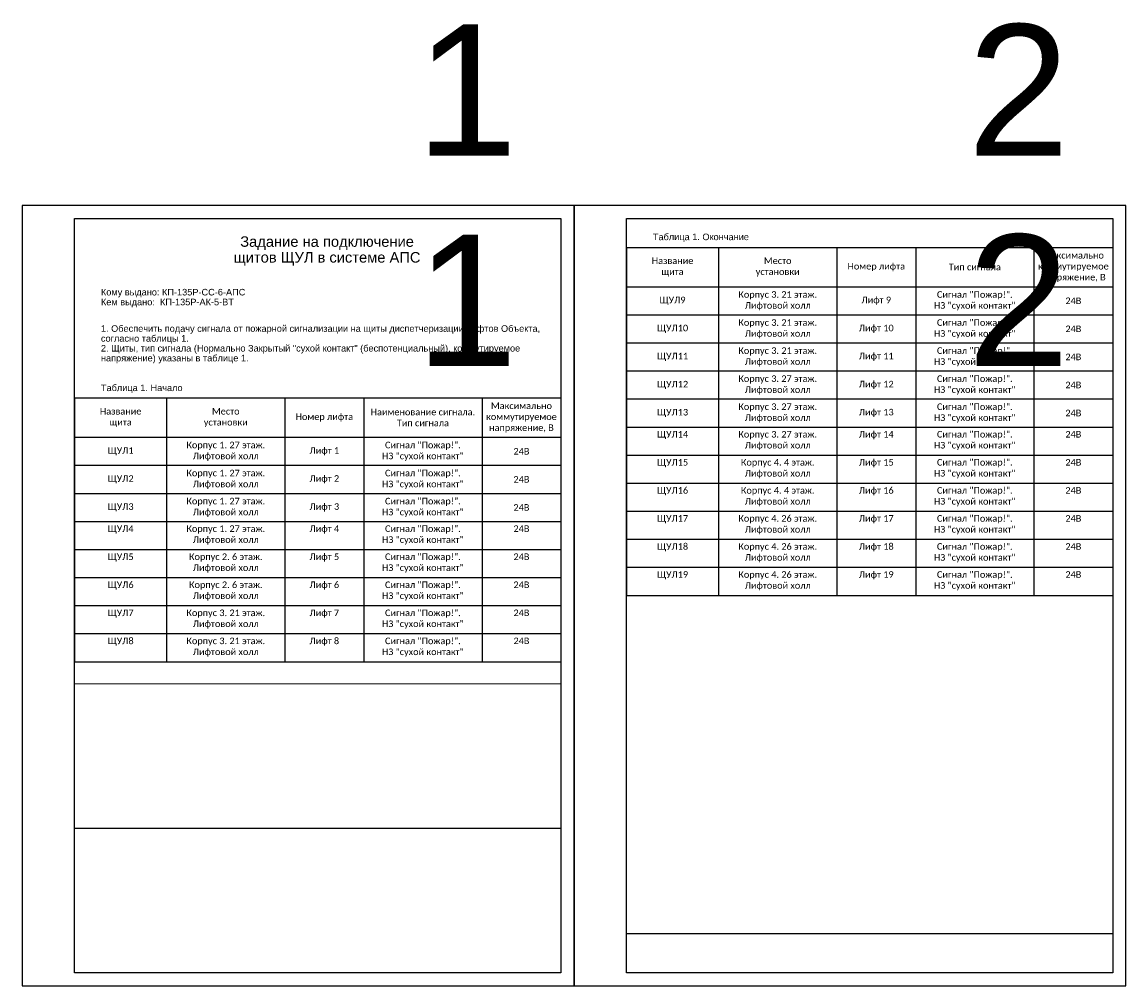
# Model space of a CAD drawing. Header units: millimetres. Extents: x 0 to 420, y 0 to 367.
import ezdxf
from ezdxf.enums import TextEntityAlignment as Align

# ---------------------------------------------------------------- set-up
doc = ezdxf.new("R2010")
doc.units = ezdxf.units.MM
doc.layers.add('AE_Нумерация_листов', color=21, linetype='Continuous', lineweight=13, plot=False)
doc.styles.add('CP.Text', font='arial.ttf')
doc.styles.get("Standard").update_dxf_attribs({"font": 'arial.ttf'})

# ---------------------------------------------------------------- blocks, each defined once
blk = doc.blocks.new('*T2')
at = {"linetype": 'ByBlock', "lineweight": -2, "transparency": 16777216}
for p, q in [((0, 0), (185, 0)), ((0, 0), (0, -47.02)), ((35, 0), (35, -47.02)), ((80, 0), (80, -47.02)), ((110, 0), (110, -47.02)), ((155, 0), (155, -47.02)), ((185, 0), (185, -47.02)), ((0, -15), (185, -15)), ((0, -25.67), (185, -25.67)), ((0, -36.35), (185, -36.35)), ((0, -47.02), (185, -47.02))]:
    blk.add_line(p, q, dxfattribs=at)
at = {"color": 0, "linetype": 'ByBlock', "lineweight": -2, "transparency": 16777216}
for p, q in [((0, -47.02), (0, -100.39)), ((35, -47.02), (35, -100.39)), ((80, -47.02), (80, -100.39)), ((110, -47.02), (110, -100.39)), ((155, -47.02), (155, -100.39)), ((185, -47.02), (185, -100.39)), ((0, -57.7), (185, -57.7)), ((0, -68.37), (185, -68.37)), ((0, -79.05), (185, -79.05)), ((0, -89.72), (185, -89.72)), ((0, -100.39), (185, -100.39))]:
    blk.add_line(p, q, dxfattribs=at)
at = {"color": 0, "transparency": 16777216, "char_height": 2.5, "style": 'CP.Text'}
for s, insert, width, attachment_point in [('{\\fCalibri|b0|i0|c0;Название^Jщита', (17.5, -7.5), 32, 5), ('{\\fCalibri|b0|i0|c0;Место^Jустановки', (57.5, -7.5), 42, 5), ('{\\fCalibri|b0|i0|c0;Наименование сигнала.^JТип сигнала', (132.5, -7.5), 42, 5), ('{\\fCalibri|b0|i0|c0;Максимально коммутируемое напряжение, В', (170, -7.5), 27, 5), ('{\\fCalibri|b0|i0|c0;Номер лифта', (95, -7.5), 27, 5), ('{\\fCalibri|b0|i0|c0;ЩУЛ1', (17.5, -20.34), 32, 5), ('{\\fCalibri|b0|i0|c0;Корпус 1. 27 этаж.^JЛифтовой холл', (57.5, -20.34), 42, 5), ('{\\fCalibri|b0|i0|c0;Лифт 1', (95, -20.34), 27, 5), ('{\\fCalibri|b0|i0|c0;Сигнал "Пожар!".^JНЗ "сухой контакт"', (132.5, -20.34), 42, 5), ('{\\fCalibri|b0|i0|c0;24В', (170, -20.34), 27, 5), ('{\\fCalibri|b0|i0|c0;Корпус 1. 27 этаж.^JЛифтовой холл', (57.5, -31.01), 42, 5), ('{\\fCalibri|b0|i0|c0;Сигнал "Пожар!".^JНЗ "сухой контакт"', (132.5, -31.01), 42, 5), ('{\\fCalibri|b0|i0|c0;ЩУЛ2', (17.5, -31.01), 32, 5), ('{\\fCalibri|b0|i0|c0;Лифт 2', (95, -31.01), 27, 5), ('{\\fCalibri|b0|i0|c0;24В', (170, -31.01), 27, 5), ('{\\fCalibri|b0|i0|c0;ЩУЛ3', (17.5, -41.69), 32, 5), ('{\\fCalibri|b0|i0|c0;Корпус 1. 27 этаж.^JЛифтовой холл', (57.5, -41.69), 42, 5), ('{\\fCalibri|b0|i0|c0;Лифт 3', (95, -41.69), 27, 5), ('{\\fCalibri|b0|i0|c0;Сигнал "Пожар!".^JНЗ "сухой контакт"', (132.5, -41.69), 42, 5), ('{\\fCalibri|b0|i0|c0;24В', (170, -41.69), 27, 5), ('{\\fCalibri|b0|i0|c0;ЩУЛ4', (17.5, -48.52), 32, 2), ('{\\fCalibri|b0|i0|c0;Корпус 1. 27 этаж.^JЛифтовой холл', (57.5, -48.52), 42, 2), ('{\\fCalibri|b0|i0|c0;Лифт 4', (95, -48.52), 27, 2), ('{\\fCalibri|b0|i0|c0;Сигнал "Пожар!".^JНЗ "сухой контакт"', (132.5, -48.52), 42, 2), ('{\\fCalibri|b0|i0|c0;24В', (170, -48.52), 27, 2), ('{\\fCalibri|b0|i0|c0;ЩУЛ5', (17.5, -59.2), 32, 2), ('{\\fCalibri|b0|i0|c0;Корпус 2. 6 этаж.^JЛифтовой холл', (57.5, -59.2), 42, 2), ('{\\fCalibri|b0|i0|c0;Лифт 5', (95, -59.2), 27, 2), ('{\\fCalibri|b0|i0|c0;Сигнал "Пожар!".^JНЗ "сухой контакт"', (132.5, -59.2), 42, 2), ('{\\fCalibri|b0|i0|c0;24В', (170, -59.2), 27, 2), ('{\\fCalibri|b0|i0|c0;ЩУЛ6', (17.5, -69.87), 32, 2), ('{\\fCalibri|b0|i0|c0;Корпус 2. 6 этаж.^JЛифтовой холл', (57.5, -69.87), 42, 2), ('{\\fCalibri|b0|i0|c0;Лифт 6', (95, -69.87), 27, 2), ('{\\fCalibri|b0|i0|c0;Сигнал "Пожар!".^JНЗ "сухой контакт"', (132.5, -69.87), 42, 2), ('{\\fCalibri|b0|i0|c0;24В', (170, -69.87), 27, 2), ('{\\fCalibri|b0|i0|c0;ЩУЛ7', (17.5, -80.55), 32, 2), ('{\\fCalibri|b0|i0|c0;Корпус 3. 21 этаж.^JЛифтовой холл', (57.5, -80.55), 42, 2), ('{\\fCalibri|b0|i0|c0;Лифт 7', (95, -80.55), 27, 2), ('{\\fCalibri|b0|i0|c0;Сигнал "Пожар!".^JНЗ "сухой контакт"', (132.5, -80.55), 42, 2), ('{\\fCalibri|b0|i0|c0;24В', (170, -80.55), 27, 2), ('{\\fCalibri|b0|i0|c0;ЩУЛ8', (17.5, -91.22), 32, 2), ('{\\fCalibri|b0|i0|c0;Корпус 3. 21 этаж.^JЛифтовой холл', (57.5, -91.22), 42, 2), ('{\\fCalibri|b0|i0|c0;Лифт 8', (95, -91.22), 27, 2), ('{\\fCalibri|b0|i0|c0;Сигнал "Пожар!".^JНЗ "сухой контакт"', (132.5, -91.22), 42, 2), ('{\\fCalibri|b0|i0|c0;24В', (170, -91.22), 27, 2)]:
    blk.add_mtext(s, dxfattribs=dict(at, insert=insert, width=width, attachment_point=attachment_point))
blk = doc.blocks.new('*T3')
at = {"linetype": 'ByBlock', "lineweight": -2, "transparency": 16777216}
for p, q in [((0, 0), (185, 0)), ((0, 0), (0, -68.37)), ((35, 0), (35, -68.37)), ((80, 0), (80, -68.37)), ((110, 0), (110, -68.37)), ((155, 0), (155, -68.37)), ((185, 0), (185, -68.37)), ((0, -15), (185, -15)), ((0, -25.67), (185, -25.67)), ((0, -36.35), (185, -36.35)), ((0, -47.02), (185, -47.02)), ((0, -57.7), (185, -57.7)), ((0, -68.37), (185, -68.37))]:
    blk.add_line(p, q, dxfattribs=at)
at = {"color": 0, "linetype": 'ByBlock', "lineweight": -2, "transparency": 16777216}
for p, q in [((0, -68.37), (0, -132.42)), ((35, -68.37), (35, -132.42)), ((80, -68.37), (80, -132.42)), ((110, -68.37), (110, -132.42)), ((155, -68.37), (155, -132.42)), ((185, -68.37), (185, -132.42)), ((0, -79.05), (185, -79.05)), ((0, -89.72), (185, -89.72)), ((0, -100.39), (185, -100.39)), ((0, -111.07), (185, -111.07)), ((0, -121.74), (185, -121.74)), ((0, -132.42), (185, -132.42))]:
    blk.add_line(p, q, dxfattribs=at)
at = {"color": 0, "transparency": 16777216, "char_height": 2.5, "attachment_point": 5, "style": 'CP.Text'}
for s, insert, width in [('{\\fCalibri|b0|i0|c0;Название^Jщита', (17.5, -7.5), 32), ('{\\fCalibri|b0|i0|c0;Место^Jустановки', (57.5, -7.5), 42), ('{\\fCalibri|b0|i0|c0;Максимально коммутируемое напряжение, В', (170, -7.5), 27), ('{\\fCalibri|b0|i0|c0;Номер лифта', (95, -7.5), 27), ('{\\fCalibri|b0|i0|c0;Тип сигнала', (132.5, -7.5), 42), ('{\\fCalibri|b0|i0|c0;ЩУЛ9', (17.5, -20.34), 32), ('{\\fCalibri|b0|i0|c0;Корпус 3. 21 этаж.^JЛифтовой холл', (57.5, -20.34), 42), ('{\\fCalibri|b0|i0|c0;Лифт 9', (95, -20.34), 27), ('{\\fCalibri|b0|i0|c0;Сигнал "Пожар!".^JНЗ "сухой контакт"', (132.5, -20.34), 42), ('{\\fCalibri|b0|i0|c0;24В', (170, -20.34), 27), ('{\\fCalibri|b0|i0|c0;Корпус 3. 21 этаж.^JЛифтовой холл', (57.5, -31.01), 42), ('{\\fCalibri|b0|i0|c0;Сигнал "Пожар!".^JНЗ "сухой контакт"', (132.5, -31.01), 42), ('{\\fCalibri|b0|i0|c0;ЩУЛ10', (17.5, -31.01), 32), ('{\\fCalibri|b0|i0|c0;Лифт 10', (95, -31.01), 27), ('{\\fCalibri|b0|i0|c0;24В', (170, -31.01), 27), ('{\\fCalibri|b0|i0|c0;ЩУЛ11', (17.5, -41.69), 32), ('{\\fCalibri|b0|i0|c0;Корпус 3. 21 этаж.^JЛифтовой холл', (57.5, -41.69), 42), ('{\\fCalibri|b0|i0|c0;Лифт 11', (95, -41.69), 27), ('{\\fCalibri|b0|i0|c0;Сигнал "Пожар!".^JНЗ "сухой контакт"', (132.5, -41.69), 42), ('{\\fCalibri|b0|i0|c0;24В', (170, -41.69), 27), ('{\\fCalibri|b0|i0|c0;Корпус 3. 27 этаж.^JЛифтовой холл', (57.5, -52.36), 42), ('{\\fCalibri|b0|i0|c0;Сигнал "Пожар!".^JНЗ "сухой контакт"', (132.5, -52.36), 42), ('{\\fCalibri|b0|i0|c0;ЩУЛ12', (17.5, -52.36), 32), ('{\\fCalibri|b0|i0|c0;Лифт 12', (95, -52.36), 27), ('{\\fCalibri|b0|i0|c0;24В', (170, -52.36), 27), ('{\\fCalibri|b0|i0|c0;ЩУЛ13', (17.5, -63.03), 32), ('{\\fCalibri|b0|i0|c0;Корпус 3. 27 этаж.^JЛифтовой холл', (57.5, -63.03), 42), ('{\\fCalibri|b0|i0|c0;Лифт 13', (95, -63.03), 27), ('{\\fCalibri|b0|i0|c0;Сигнал "Пожар!".^JНЗ "сухой контакт"', (132.5, -63.03), 42), ('{\\fCalibri|b0|i0|c0;24В', (170, -63.03), 27)]:
    blk.add_mtext(s, dxfattribs=dict(at, insert=insert, width=width))
at = {"color": 0, "transparency": 16777216, "char_height": 2.5, "attachment_point": 2}
for s, insert, width in [('{\\fCalibri|b0|i0|c0;ЩУЛ14', (17.5, -69.87), 32), ('{\\fCalibri|b0|i0|c0;Корпус 3. 27 этаж.^JЛифтовой холл', (57.5, -69.87), 42), ('{\\fCalibri|b0|i0|c0;Лифт 14', (95, -69.87), 27), ('{\\fCalibri|b0|i0|c0;Сигнал "Пожар!".^JНЗ "сухой контакт"', (132.5, -69.87), 42), ('{\\fCalibri|b0|i0|c0;24В', (170, -69.87), 27), ('{\\fCalibri|b0|i0|c0;ЩУЛ15', (17.5, -80.55), 32), ('{\\fCalibri|b0|i0|c0;Корпус 4. 4 этаж.^JЛифтовой холл', (57.5, -80.55), 42), ('{\\fCalibri|b0|i0|c0;Лифт 15', (95, -80.55), 27), ('{\\fCalibri|b0|i0|c0;Сигнал "Пожар!".^JНЗ "сухой контакт"', (132.5, -80.55), 42), ('{\\fCalibri|b0|i0|c0;24В', (170, -80.55), 27), ('{\\fCalibri|b0|i0|c0;ЩУЛ16', (17.5, -91.22), 32), ('{\\fCalibri|b0|i0|c0;Корпус 4. 4 этаж.^JЛифтовой холл', (57.5, -91.22), 42), ('{\\fCalibri|b0|i0|c0;Лифт 16', (95, -91.22), 27), ('{\\fCalibri|b0|i0|c0;Сигнал "Пожар!".^JНЗ "сухой контакт"', (132.5, -91.22), 42), ('{\\fCalibri|b0|i0|c0;24В', (170, -91.22), 27), ('{\\fCalibri|b0|i0|c0;ЩУЛ17', (17.5, -101.89), 32), ('{\\fCalibri|b0|i0|c0;Корпус 4. 26 этаж.^JЛифтовой холл', (57.5, -101.89), 42), ('{\\fCalibri|b0|i0|c0;Лифт 17', (95, -101.89), 27), ('{\\fCalibri|b0|i0|c0;Сигнал "Пожар!".^JНЗ "сухой контакт"', (132.5, -101.89), 42), ('{\\fCalibri|b0|i0|c0;24В', (170, -101.89), 27), ('{\\fCalibri|b0|i0|c0;ЩУЛ18', (17.5, -112.57), 32), ('{\\fCalibri|b0|i0|c0;Корпус 4. 26 этаж.^JЛифтовой холл', (57.5, -112.57), 42), ('{\\fCalibri|b0|i0|c0;Лифт 18', (95, -112.57), 27), ('{\\fCalibri|b0|i0|c0;Сигнал "Пожар!".^JНЗ "сухой контакт"', (132.5, -112.57), 42), ('{\\fCalibri|b0|i0|c0;24В', (170, -112.57), 27), ('{\\fCalibri|b0|i0|c0;ЩУЛ19', (17.5, -123.24), 32), ('{\\fCalibri|b0|i0|c0;Корпус 4. 26 этаж.^JЛифтовой холл', (57.5, -123.24), 42), ('{\\fCalibri|b0|i0|c0;Лифт 19', (95, -123.24), 27), ('{\\fCalibri|b0|i0|c0;Сигнал "Пожар!".^JНЗ "сухой контакт"', (132.5, -123.24), 42), ('{\\fCalibri|b0|i0|c0;24В', (170, -123.24), 27)]:
    blk.add_mtext(s, dxfattribs=dict(at, insert=insert, width=width))

msp = doc.modelspace()

# ---------------------------------------------------------------- linework, layer by layer
for p, q in [((20, 60), (205, 60)), ((230, 20), (415, 20))]:
    msp.add_line(p, q)
for points in [[(0, 0), (210, 0), (210, 297), (0, 297)], [(210, 0), (420, 0), (420, 297), (210, 297)], [(20, 292), (205, 292), (205, 5), (20, 5)], [(230, 292), (415, 292), (415, 5), (230, 5)]]:
    msp.add_lwpolyline(points, close=True)
at = {"layer": 'AE_Нумерация_листов'}
msp.add_lwpolyline([(20, 115), (205, 115), (205, 5), (20, 5)], close=True, dxfattribs=at)

# ---------------------------------------------------------------- block references
for name, p in [('*T3', (230, 281.04)), ('*T2', (20, 223.77))]:
    msp.add_blockref(name, p)

# ---------------------------------------------------------------- texts
at = {"line_spacing_factor": 0.9, "style": 'CP.Text'}
for s, width, insert, char_height, attachment_point in [('^IТаблица 1. Окончание', 185, (230, 284.66), 2.5, 4), ('Задание на подключение\\Pщитов ЩУЛ в системе АПС', 140.1765, (116.05, 279.66), 4, 5), ('^IКому выдано: КП-135Р-СС-6-АПС\\P^IКем выдано:  КП-135Р-АК-5-ВТ', 185, (20, 261.75), 2.5, 4), ('^I1. Обеспечить подачу сигнала от пожарной сигнализации на щиты диспетчеризации лифтов Объекта, \\P^Iсогласно таблицы 1. \\P^I2. Щиты, тип сигнала (Нормально Закрытый "сухой контакт" (беспотенциальный), коммутируемое ^I^Iнапряжение) указаны в таблице 1.', 185, (20, 244.14), 2.5, 4), ('^IТаблица 1. Начало', 185, (20, 227.23), 2.5, 4)]:
    msp.add_mtext_dynamic_manual_height_columns(s, width=width, gutter_width=180.21, heights=[0], dxfattribs=dict(at, insert=insert, char_height=char_height, attachment_point=attachment_point))
at = {"layer": 'AE_Нумерация_листов', "style": 'CP.Text'}
for s, p in [('1', (188.59, 315.87)), ('2', (398.59, 315.87)), ('1', (188.59, 235.87)), ('2', (398.59, 235.87))]:
    msp.add_text(s, height=50, dxfattribs=at).set_placement(p, align=Align.RIGHT)

doc.saveas('drawing.dxf')
